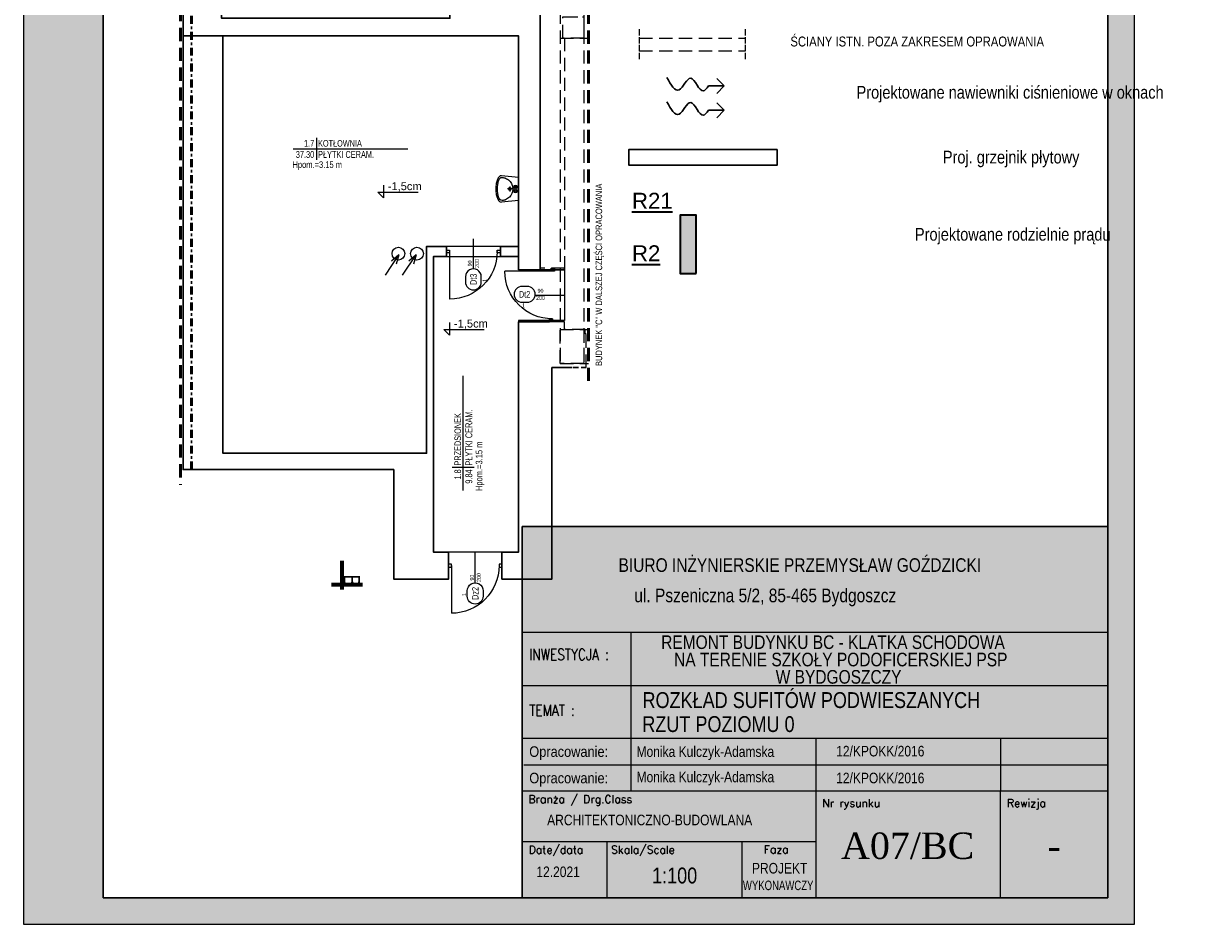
# Model space of a CAD drawing. Header units: millimetres. Extents: x 1458 to 54839, y -3335 to 682.
# Tile 1 of 4: x 1866 to 4105, y -2973 to -1270. Entities that reach past the tile are written whole.
import ezdxf
from ezdxf.enums import TextEntityAlignment as Align

# ---------------------------------------------------------------- set-up
doc = ezdxf.new("R2010")
doc.units = ezdxf.units.MM
for name, pattern in [('ACAD_ISO02W100', [15, 12, -3]), ('DASHDOT', [1, 0.5, -0.25, 0, -0.25]), ('DASHED', [0.75, 0.5, -0.25])]:
    doc.linetypes.add(name, pattern=pattern)
for name, color, linetype, lineweight in [('!MARIUSZ', 220, 'Continuous', 35), ('_e_rozdzielnie', 16, 'Continuous', 35), ('BA_drz', 7, 'Continuous', 18), ('BA_met', 7, 'Continuous', 18), ('BA_sym', 7, 'Continuous', 18), ('BA_txc', 1, 'Continuous', 18), ('BA_txs', 2, 'Continuous', 18), ('Cienka', 7, 'Continuous', 18), ('mm_grzejniki', 30, 'Continuous', 30), ('mm_Wentylacja', 5, 'Continuous', 50), ('mm_wentylacja_bloki', 7, 'Continuous', 18), ('Niewidoczne', 160, 'ACAD_ISO02W100', 18), ('PG_PODCIĄGI', 1, 'DASHED', 18), ('PG_WIDOKOWE_CIENKIE', 1, 'Continuous', 18), ('PG_WYMIARY', 1, 'Continuous', 18), ('PG_WYPOSAŻENIE', 1, 'Continuous', 18), ('PG_ŚCIANY_SŁUPY', 4, 'Continuous', 30), ('Przekrojowa', 60, 'Continuous', 18), ('TABC', 1, 'Continuous', 18), ('TABELKA', 7, 'Continuous', 18)]:
    doc.layers.add(name, color=color, linetype=linetype, lineweight=lineweight)
doc.layers.add('BA_pom', color=6, linetype='Continuous', lineweight=18, plot=False)
doc.layers.add('PG_POMOCNICZNE', color=6, linetype='Continuous', lineweight=18, plot=False)
doc.styles.add('BIKTS', font='bikromsw.shx', dxfattribs={"width": 0.85})
doc.styles.add('ROMANC', font='times.ttf', dxfattribs={"height": 20})
doc.styles.add('ROMANS', font='bikromsw.shx', dxfattribs={"width": 0.8})
doc.styles.add('SIMPLEX', font='SIMPLEX')
doc.styles.get("Standard").update_dxf_attribs({"font": 'arial.ttf'})

# ---------------------------------------------------------------- blocks, each defined once
blk = doc.blocks.new('A$C38c5ed0e')
at = {"true_color": 0xffffff}
h = blk.add_hatch(color=7, dxfattribs=at)
h.dxf.hatch_style = 1
h.paths.add_polyline_path([(1107.2, 702), (0, 702), (0, 0), (1107.2, 0)])
at = {"layer": 'Przekrojowa', "color": 18, "lineweight": 30, "true_color": 0x000000}
for p, q in [((0, 0), (0, 702)), ((0, 702), (1107.2, 702))]:
    blk.add_line(p, q, dxfattribs=at)
blk = doc.blocks.new('TAB-SP')
at = {"color": 18, "true_color": 0x000000}
for p, q in [((-5536, 0), (-5536, 3510)), ((-5536, 3510), (0, 3510)), ((0, 3510), (0, 0)), ((-4506, 2008), (-4506, 2508)), ((-4506, 1014), (-4506, 2025)), ((-5536, 2008), (0, 2008)), ((-2760, 1508), (-2760, 531)), ((-1014, 1508), (-1014, 1008)), ((-5520, 1258), (0, 1258)), ((0, 1008), (-5536, 1008)), ((-4506, 1008), (-4506, 1014)), ((-1014, 0), (-1014, 1008)), ((-5536, 0), (0, 0))]:
    blk.add_line(p, q, dxfattribs=at)
at = {"color": 18, "linetype": 'Continuous', "true_color": 0x000000}
for p, q in [((0, 2508), (-5536, 2508)), ((0, 1508), (-5536, 1508)), ((-2760, 531), (-5536, 531)), ((-4733, 0), (-4733, 531)), ((-3457, 0), (-3457, 531)), ((-2760, 531), (-2760, 0))]:
    blk.add_line(p, q, dxfattribs=at)
at = {"color": 18, "true_color": 0x000000, "style": 'ROMANS', "width": 0.711769}
for p, p2 in [((-5470, 1333), (-4691, 1333)), ((-5470, 1083), (-4691, 1083))]:
    blk.add_text('Opracowanie: ', height=100, dxfattribs=at).set_placement(p, p2, align=Align.FIT)
at = {"color": 18, "true_color": 0x000000, "style": 'BIKTS', "width": 0.85}
for tag, p, height in [('TEMAT1', (-4383, 1811), 150), ('TEMAT2', (-4383, 1591), 150), ('PROJEKTOWAł1', (-4383, 1336), 100), ('UPR.NR1', (-2569, 1341), 100), ('PROJEKTOWAŁ2', (-4383, 1086), 100), ('UPR.NR2', (-2569, 1091), 100), ('BRANżA', (-4783, 686), 100), ('FAZA', (-3199, 242), 100), ('DATA', (-5403, 196), 100), ('SKALA', (-4363, 136), 150), ('UPR.NR4', (-3378, 73), 100)]:
    blk.add_attdef(tag, p, '', height=height, dxfattribs=at)
at = {"color": 18, "true_color": 0x000000, "style": 'ROMANC'}
for tag, p in [('NR', (-2075, 368)), ('REWIZJA', (-508, 368))]:
    blk.add_attdef(tag, text='', height=250, dxfattribs=at).set_placement(p, align=Align.CENTER)
at = {"layer": 'TABC', "color": 18, "linetype": 'Continuous', "true_color": 0x000000, "style": 'SIMPLEX'}
for s, p in [('Branża / Drg.Class', (-5478, 896)), ('Nr rysunku', (-2700, 859)), ('Rewizja', (-954, 859)), ('Date/data', (-5475, 418)), ('Skala/Scale', (-4696, 418)), ('Faza', (-3252, 421))]:
    blk.add_text(s, height=74.6, dxfattribs=at).set_placement(p)
at = {"layer": 'TABELKA', "color": 18, "true_color": 0x000000}
for s, height, style, width, p in [('BIURO INŻYNIERSKIE PRZEMYSŁAW GOŹDZICKI', 128.93, 'BIKTS', 0.85, (-4626, 3082)), ('ul. Pszeniczna 5/2, 85-465 Bydgoszcz', 128.93, 'BIKTS', 0.85, (-4477, 2795)), ('REMONT BUDYNKU BC - KLATKA SCHODOWA ', 128.93, 'BIKTS', 0.85, (-4223, 2353)), ('INWESTYCJA :', 105.6, 'SIMPLEX', 0.8, (-5470, 2248)), ('NA TERENIE SZKOŁY PODOFICERSKIEJ PSP ', 128.93, 'BIKTS', 0.85, (-4101, 2189)), ('TEMAT :', 105.6, 'SIMPLEX', 0.8, (-5470, 1721))]:
    blk.add_text(s, height=height, dxfattribs=dict(at, style=style, width=width)).set_placement(p)
at = {"layer": 'TABELKA', "color": 18, "true_color": 0x000000, "insert": (-3140, 2154), "char_height": 128.93, "width": 1530.26, "attachment_point": 1, "style": 'BIKTS'}
blk.add_mtext('W BYDGOSZCZY', dxfattribs=at)
blk = doc.blocks.new('podciecie')
at = {"layer": 'mm_Wentylacja', "color": 142, "lineweight": 30}
for p, q in [((23288, -37590.5), (23280.9, -37583.4)), ((23288, -37575.5), (23288, -37590.5)), ((23288, -37590.5), (23295.1, -37583.4))]:
    blk.add_line(p, q, dxfattribs=at)
blk.add_spline([(23288, -37575.5), (23283.2, -37570.7), (23295.2, -37558.8), (23284.2, -37547.8), (23295.8, -37536.2)], degree=3, dxfattribs=at)
blk = doc.blocks.new('A$C4C0525F4')
at = {"true_color": 0xffffff}
h = blk.add_hatch(color=7, dxfattribs=at)
h.dxf.hatch_style = 1
h.paths.add_polyline_path([(2100, 0), (0, 0), (0, -2970), (2100, -2970)])
h.paths.add_polyline_path([(150, -50), (2050, -50), (2050, -2920), (150, -2920)], flags=16)
at = {"layer": 'Cienka', "color": 1}
for p, q in [((0, -2970), (0, 0)), ((2100, 0), (2100, -2970)), ((2100, -2970), (0, -2970))]:
    blk.add_line(p, q, dxfattribs=at)
at = {"layer": 'Przekrojowa', "color": 18, "lineweight": 30, "true_color": 0x000000}
for p, q in [((150, -2920), (150, -50)), ((2050, -50), (2050, -2920)), ((2050, -2920), (150, -2920))]:
    blk.add_line(p, q, dxfattribs=at)
blk = doc.blocks.new('dr1h901')
at = {"color": 0}
blk.add_line((-0.5, 0), (-0.5, 1), dxfattribs=at)
blk.add_line((0, 0.362), (0, -0.266))
blk.add_arc((-0.5, 0), 1, 0, 90, dxfattribs=at)
blk = doc.blocks.new('jamb')
blk.add_lwpolyline([(-0.5, -0.5), (-0.5, 0.5), (0.5, 0.5), (0.5, -0.5)], close=True)
blk = doc.blocks.new('bikmet')
blk.add_line((0, 1.65), (0, -1.65))
at = {"style": 'ROMANS', "width": 0.8}
blk.add_attdef('NRPOM', text='', height=1, dxfattribs=at).set_placement((-0.33, 0.33), align=Align.RIGHT)
blk.add_attdef('NWAPOM', (0.25, 0.33), '', height=1, dxfattribs=at)
blk.add_attdef('RAREA', text='', height=1.04, dxfattribs=at).set_placement((-0.33, -0.33), align=Align.TOP_RIGHT)
blk.add_attdef('PODLOGA', text='', height=1.04, dxfattribs=at).set_placement((0.25, -0.33), align=Align.TOP_LEFT)
blk = doc.blocks.new('SPUST1')
at = {"color": 18}
for p, q in [((-4.5, 0), (4.5, 0)), ((0, -4.5), (0, 4.5))]:
    blk.add_line(p, q, dxfattribs=at)
blk.add_circle((0, 0), 2.5, dxfattribs=at)
blk = doc.blocks.new('A$C1DB672C5')
for p, q in [((-22, 0), (-25, -32.6)), ((-22, 0), (22, 0)), ((22, 0), (25, -32.6))]:
    blk.add_line(p, q)
for points in [[(-20.3, -24.6, -0.098491), (-15.6, -17.4, -0.098491), (-8.4, -12.7, -0.098491), (0, -11, -0.098491), (8.4, -12.7, -0.198912), (20.3, -24.6), (20.3, -24.6)], [(20.3, -24.6, -0.075102), (21.9, -31, -0.265911), (19.8, -35.5, -0.060964), (16.6, -37.3, -0.054131), (9.7, -39.2, -0.041072), (0, -40, -0.041072), (-9.7, -39.2, -0.054131), (-16.6, -37.3, -0.060964), (-19.8, -35.5, -0.265911), (-21.9, -31, -0.075102), (-20.3, -24.6)]]:
    blk.add_lwpolyline(points, format="xyb")
for centre, radius in [((-4, -5.8), 3.5), ((-4, -5.8), 1.5), ((4, -5.8), 3.5), ((4, -5.8), 1.5)]:
    blk.add_circle(centre, radius)
for centre, radius, start, end in [((-20.5, -33), 4.47, 180, 226.0001), ((-10.8, -23), 18.4, 226.0001, 248.1986), ((-4.3, -6.7), 36, 248.1986, 260.5924), ((0, 19.4), 62.4, 260.5924, 270), ((0, 19.4), 62.4, 270, 279.4076), ((4.3, -6.7), 36, 279.4076, 291.8014), ((10.8, -23), 18.4, 291.8014, 313.9999), ((20.5, -33), 4.47, 313.9999, 0)]:
    blk.add_arc(centre, radius, start, end)
at = {"xscale": -1, "rotation": 180}
blk.add_blockref('SPUST1', (0, -16.5), dxfattribs=at)
blk = doc.blocks.new('symdrz')
blk.add_lwpolyline([(-10, -30, -1), (-10, 30), (10, 30, -1), (10, -30)], format="xyb", close=True)
at = {"style": 'BIKTS', "width": 0.8}
blk.add_attdef('SYMDRZ', text='', height=25, dxfattribs=at).set_placement((0, 0), align=Align.MIDDLE)
blk.add_attdef('SZERDRZ', text='', height=25, dxfattribs=at).set_placement((77.1, 8.8), align=Align.CENTER)
blk.add_attdef('WYSDRZ', text='', height=25, dxfattribs=at).set_placement((77.1, -9.5), align=Align.TOP_CENTER)
blk = doc.blocks.new('KL_SCH_0')
at = {"layer": '!MARIUSZ', "color": 18, "linetype": 'DASHED', "lineweight": 50, "ltscale": 50, "true_color": 0x000000}
blk.add_line((2933.3, -308.1), (2933.3, -1956.9), dxfattribs=at)
at = {"layer": '!MARIUSZ', "color": 18, "linetype": 'DASHED', "lineweight": 0, "ltscale": 50, "true_color": 0x000000}
for points in [[(2879.8, -308.1), (2879.8, -1912.3)], [(2924.8, -308.1), (2924.8, -1912.3)], [(2859.6, -962.3), (2888.3, -962.3), (2888.3, -1257.3), (2924.8, -1257.3), (2924.8, -1297.3), (2888.3, -1297.3), (2888.3, -1735.3)], [(2884.8, -1257.3), (2924.8, -1257.3), (2924.8, -1297.3), (2884.8, -1297.3), (2884.8, -1257.3)], [(2879.8, -1297.3), (2933.3, -1297.3)], [(2869.1, -1735.3), (2888.3, -1735.3), (2888.3, -1732.6), (2842.3, -1732.6), (2842.3, -1735.3)], [(2929.3, -1920.3), (2929.3, -1856.3), (2927.3, -1856.3), (2927.3, -1848.3), (2888.3, -1848.3), (2888.3, -1833.6), (2865.6, -1833.6)], [(2879.8, -1848.3), (2933.3, -1848.3)], [(2879.8, -1912.3), (2933.3, -1912.3)]]:
    blk.add_lwpolyline(points, dxfattribs=at)
at = {"layer": '!MARIUSZ', "color": 18, "linetype": 'DASHED', "lineweight": 50, "ltscale": 50, "true_color": 0x000000}
blk.add_lwpolyline([(2161.8, -490.6), (2161.8, -2142)], dxfattribs=at)
at = {"layer": '!MARIUSZ', "color": 18, "linetype": 'DASHED', "lineweight": 0, "ltscale": 50, "true_color": 0x000000}
blk.add_lwpolyline([(2879.8, -1848.3), (2924.8, -1848.3), (2924.8, -1912.3), (2879.8, -1912.3)], close=True, dxfattribs=at)
at = {"layer": 'BA_met', "color": 18, "true_color": 0x000000}
for points in [[(2375, -1506.7), (2591.9, -1506.7)], [(2696.6, -2152.6), (2696.6, -1935.7)]]:
    blk.add_lwpolyline(points, dxfattribs=at)
at = {"layer": 'BA_txc', "color": 18, "true_color": 0x000000}
for p, q in [((2545.7, -1599.2), (2535.2, -1588.8)), ((2535.2, -1588.8), (2611.4, -1588.8)), ((2545.7, -1575.4), (2545.7, -1599.2)), ((2670.8, -1835.2), (2670.8, -1858.9)), ((2670.8, -1858.9), (2660.2, -1848.6)), ((2660.2, -1848.6), (2736.5, -1848.6))]:
    blk.add_line(p, q, dxfattribs=at)
at = {"layer": 'PG_PODCIĄGI', "color": 18, "linetype": 'DASHDOT', "lineweight": 50, "ltscale": 30, "true_color": 0x000000}
blk.add_line((2183.1, -2113.1), (2183.1, -507.8), dxfattribs=at)
at = {"layer": 'PG_WIDOKOWE_CIENKIE', "color": 18, "lineweight": 70, "true_color": 0x000000}
for p, q in [((2467.6, -2339.6), (2467.6, -2285.6)), ((2505.9, -2330.8), (2447.6, -2330.8))]:
    blk.add_line(p, q, dxfattribs=at)
at = {"layer": 'PG_WYPOSAŻENIE', "color": 18, "lineweight": 0, "true_color": 0x000000}
for p, q in [((2549.4, -1745.5), (2575.1, -1707.1)), ((2575.1, -1707.1), (2560.9, -1718.8)), ((2575.1, -1707.1), (2569.7, -1724.6)), ((2582.1, -1745.5), (2607.8, -1707.1)), ((2607.8, -1707.1), (2593.6, -1718.8)), ((2607.8, -1707.1), (2602.4, -1724.6))]:
    blk.add_line(p, q, dxfattribs=at)
for centre in [(2574.1, -1704.8), (2609.1, -1704.8)]:
    blk.add_circle(centre, 12.1, dxfattribs=at)
at = {"layer": 'PG_ŚCIANY_SŁUPY', "color": 18, "true_color": 0x000000}
for p, q in [((2842.3, -1735.3), (2863.1, -1735.3)), ((2801.3, -1833.6), (2859.6, -1833.6))]:
    blk.add_line(p, q, dxfattribs=at)
for points in [[(2842.3, -1735.3), (2842.3, -962.3)], [(2842.3, -1170.8), (2671.3, -1170.8), (2671.3, -1259.8), (2239.8, -1259.8), (2239.8, -982.6), (2166.8, -982.6), (2166.8, -1259.8), (2166.8, -1293.3), (2801.3, -1293.3), (2801.3, -1735.3), (2842.3, -1735.3)], [(2242.3, -1293.3), (2242.3, -2082.3), (2627.3, -2082.3), (2627.3, -1691.3), (2664.8, -1691.3), (2664.8, -1710.3), (2640.3, -1710.3), (2640.3, -2269.3), (2668.8, -2269.3), (2668.8, -2320.3), (2565.3, -2320.3), (2565.3, -2113.1), (2166.8, -2113.1), (2166.8, -1293.3)], [(2863.1, -1735.3), (2888.3, -1735.3)], [(2801.3, -1833.6), (2801.3, -2269.3), (2769.8, -2269.3), (2769.8, -2320.3), (2864.4, -2320.3), (2864.4, -1920.3), (2902.3, -1920.3)]]:
    blk.add_lwpolyline(points, dxfattribs=at)
blk.add_lwpolyline([(2766.8, -1710.3), (2801.3, -1710.3), (2801.3, -1691.3), (2766.8, -1691.3)], close=True, dxfattribs=at)
at = {"layer": 'PG_ŚCIANY_SŁUPY', "color": 18, "linetype": 'DASHED', "ltscale": 20, "true_color": 0x000000}
blk.add_lwpolyline([(2929.3, -1920.3), (2902.3, -1920.3)], dxfattribs=at)
at = {"layer": 'BA_drz', "color": 18, "true_color": 0x000000}
for name, p, xscale, yscale, zscale, rotation in [('dr1h901', (2715.8, -1700.8), -90, 90, -90, 180), ('jamb', (2667.8, -1700.8), 5.5, 5.999999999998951, 5.5, 270), ('jamb', (2763.8, -1700.8), 5.5, 5.999999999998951, 5.5, 270), ('dr1h901', (2865.3, -1783.1), -90, 89.99999999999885, -90, 90), ('jamb', (2866.1, -1735.3), 5.5, 5.999999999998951, 5.5, 270), ('jamb', (2862.6, -1830.8), 5.5, 5.999999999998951, 5.5, 270), ('dr1h901', (2719.3, -2294.8), -90, 90, -90, 180), ('jamb', (2671.6, -2294.8), -5.5, 5.999999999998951, 5.5, 180), ('jamb', (2767.1, -2294.8), -5.5, 5.999999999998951, 5.5, 180)]:
    blk.add_blockref(name, p, dxfattribs=dict(at, xscale=xscale, yscale=yscale, zscale=zscale, rotation=rotation))
at = {"layer": 'BA_met', "color": 18, "true_color": 0x000000, "xscale": 12.5, "yscale": 12.5, "zscale": 12.5}
blk.add_blockref('bikmet', (2419, -1506.7), dxfattribs=at).add_auto_attribs({'NRPOM': ' 1.7', 'NWAPOM': 'KOTŁOWNIA', 'RAREA': '37.30', 'PODLOGA': 'PŁYTKI CERAM.'})
at = {"layer": 'BA_met', "color": 18, "true_color": 0x000000, "xscale": 12.5, "yscale": 12.5, "zscale": 12.5, "rotation": 90}
blk.add_blockref('bikmet', (2696.6, -2108.6), dxfattribs=at).add_auto_attribs({'NRPOM': ' 1.8', 'NWAPOM': 'PRZEDSIONEK', 'RAREA': '9.84', 'PODLOGA': 'PŁYTKI CERAM.'})
at = {"layer": 'BA_sym', "color": 18, "true_color": 0x000000}
ref = blk.add_blockref('symdrz', (2715.8, -1753.4), dxfattribs=dict(at, xscale=-0.5000000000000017, yscale=0.5000000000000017, zscale=0.5000000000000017, rotation=89.99999527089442))
ref.add_attrib('Symdrz', 'Dt3', dxfattribs={"height": 12.5, "rotation": 90, "style": 'BIKTS', "width": 0.8}).set_placement((2715.8, -1753.4), align=Align.MIDDLE_CENTER)
ref.add_attrib('Szerdrz', '90', dxfattribs={"layer": 'BA_txc', "height": 7.5, "rotation": 90, "style": 'BIKTS', "width": 0.8}).set_placement((2709.1, -1723.4), align=Align.MIDDLE_CENTER)
ref.add_attrib('Wysdrz', '200', dxfattribs={"layer": 'BA_txc', "height": 7.5, "rotation": 90, "style": 'BIKTS', "width": 0.8}).set_placement((2722.6, -1723.4), align=Align.MIDDLE_CENTER)
ref.add_attrib('Sztuk', '1', (2740.6, -1758.3), dxfattribs={"layer": 'BA_pom', "height": 7.5, "rotation": 90, "style": 'BIKTS', "width": 0.8})
ref = blk.add_blockref('symdrz', (2812.7, -1781.8), dxfattribs=dict(at, xscale=-0.5000000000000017, yscale=0.5000000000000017, zscale=0.5000000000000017, rotation=359.9999952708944))
ref.add_attrib('Symdrz', 'Dt2', dxfattribs={"height": 12.5, "rotation": 360, "style": 'BIKTS', "width": 0.8}).set_placement((2812.7, -1781.8), align=Align.MIDDLE_CENTER)
ref.add_attrib('Szerdrz', '90', dxfattribs={"layer": 'BA_txc', "height": 7.5, "rotation": 360, "style": 'BIKTS', "width": 0.8}).set_placement((2842.7, -1775.1), align=Align.MIDDLE_CENTER)
ref.add_attrib('Wysdrz', '200', dxfattribs={"layer": 'BA_txc', "height": 7.5, "rotation": 360, "style": 'BIKTS', "width": 0.8}).set_placement((2842.7, -1788.6), align=Align.MIDDLE_CENTER)
ref.add_attrib('Sztuk', '1', (2807.9, -1806.6), dxfattribs={"layer": 'BA_pom', "height": 7.5, "rotation": 360, "style": 'BIKTS', "width": 0.8})
ref = blk.add_blockref('symdrz', (2719.3, -2347.4), dxfattribs=dict(at, xscale=0.5000000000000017, yscale=0.5000000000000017, zscale=0.5000000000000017, rotation=270.0000047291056))
ref.add_attrib('Symdrz', 'Dz2', dxfattribs={"height": 12.5, "rotation": 90, "style": 'BIKTS', "width": 0.8}).set_placement((2719.3, -2347.4), align=Align.MIDDLE_CENTER)
ref.add_attrib('Szerdrz', '90', dxfattribs={"layer": 'BA_txc', "height": 7.5, "rotation": 90, "style": 'BIKTS', "width": 0.8}).set_placement((2713.2, -2317.4), align=Align.MIDDLE_CENTER)
ref.add_attrib('Wysdrz', '200', dxfattribs={"layer": 'BA_txc', "height": 7.5, "rotation": 90, "style": 'BIKTS', "width": 0.8}).set_placement((2726.1, -2317.4), align=Align.MIDDLE_CENTER)
ref.add_attrib('Sztuk', '1', (2702.1, -2352.3), dxfattribs={"layer": 'BA_pom', "height": 7.5, "rotation": 90, "style": 'BIKTS', "width": 0.8})
at = {"layer": 'PG_WYPOSAŻENIE', "color": 18, "true_color": 0x000000, "rotation": 270}
blk.add_blockref('A$C1DB672C5', (2801.3, -1582.6), dxfattribs=at)
at = {"layer": 'BA_txc', "color": 18, "true_color": 0x000000, "char_height": 15, "attachment_point": 1}
for insert in [(2554, -1569.8), (2679.1, -1829.6)]:
    blk.add_mtext_dynamic_manual_height_columns('-1,5cm', width=650.68, gutter_width=50, heights=[0], dxfattribs=dict(at, insert=insert))
at = {"layer": 'BA_txs', "color": 18, "true_color": 0x000000, "style": 'BIKTS', "width": 0.85}
blk.add_text('Hpom.=3.15 m', height=12.5, dxfattribs=at).set_placement((2373.8, -1542.8))
for s, height, rotation, p in [('BUDYNEK "C" W DALSZEJ CZĘŚCI OPRACOWANIA', 12.5, 90, (2959.3, -1917.3)), ('Hpom.=3.15 m', 12.5, 90, (2732.8, -2153.8)), ('B', 31.3, 270, (2470.3, -2311.5))]:
    blk.add_text(s, height=height, rotation=rotation, dxfattribs=at).set_placement(p)

msp = doc.modelspace()

# ---------------------------------------------------------------- hatches: boundary and pattern name
at = {"layer": '_e_rozdzielnie', "linetype": 'ByBlock', "true_color": 0x000000, "transparency": 33554559}
h = msp.add_hatch(color=18, dxfattribs=at)
h.dxf.hatch_style = 1
h.paths.add_polyline_path([(3137, -1742.2), (3137, -1632.2), (3107, -1632.2), (3107, -1742.2)])

# ---------------------------------------------------------------- linework, layer by layer
at = {"layer": '!MARIUSZ', "color": 18, "linetype": 'DASHED', "lineweight": 0, "ltscale": 50, "true_color": 0x000000}
for p, q in [((3029.5, -1297.3), (3229.5, -1297.3)), ((3029.5, -1321.3), (3229.5, -1321.3))]:
    msp.add_line(p, q, dxfattribs=at)
at = {"layer": '_e_rozdzielnie', "color": 18, "linetype": 'ByBlock', "true_color": 0x000000}
msp.add_lwpolyline([(3137, -1742.2), (3137, -1632.2), (3107, -1632.2), (3107, -1742.2)], close=True, dxfattribs=at)
at = {"layer": 'mm_grzejniki', "color": 18, "true_color": 0x000000}
msp.add_lwpolyline([(3289.9, -1507.8), (3289.9, -1537.8), (3009.9, -1537.8), (3009.9, -1507.8)], close=True, dxfattribs=at)
at = {"layer": 'Niewidoczne', "color": 18, "true_color": 0x000000}
for p, q in [((3029.5, -1280.3), (3029.5, -1338.3)), ((3229.5, -1280.3), (3229.5, -1338.3))]:
    msp.add_line(p, q, dxfattribs=at)
at = {"layer": 'PG_POMOCNICZNE'}
for points in [[(2242.3, -1293.3), (2801.3, -1293.3), (2801.3, -1691.3), (2627.3, -1691.3), (2627.3, -2082.3), (2242.3, -2082.3), (2242.3, -1293.3)], [(2640.3, -1710.3), (2801.3, -1710.3), (2801.3, -1735.3), (2888.3, -1735.3), (2888.3, -1831.3), (2801.3, -1831.3), (2801.3, -2269.3), (2640.3, -2269.3), (2640.3, -1710.3)]]:
    msp.add_lwpolyline(points, dxfattribs=at)

# ---------------------------------------------------------------- block references
at = {"color": 18, "true_color": 0x000000}
ref = msp.add_blockref('TAB-SP', (3915.5, -2923), dxfattribs=dict(at, xscale=0.1999999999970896, yscale=0.1999999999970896, zscale=0.1999999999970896))
ref.add_attrib('TEMAT1', 'ROZKŁAD SUFITÓW PODWIESZANYCH', (3035.6, -2564), dxfattribs={"color": 250, "height": 30, "style": 'BIKTS', "width": 0.85})
ref.add_attrib('TEMAT2', 'RZUT POZIOMU 0', (3035.2, -2609.4), dxfattribs={"color": 250, "height": 30, "style": 'BIKTS', "width": 0.85})
ref.add_attrib('PROJEKTOWAł1', 'Monika Kulczyk-Adamska', (3024.3, -2704.3), dxfattribs={"color": 250, "height": 20, "style": 'BIKTS', "width": 0.85})
ref.add_attrib('UPR.NR1', '12/KPOKK/2016', (3401.8, -2706.3), dxfattribs={"color": 250, "height": 20, "style": 'BIKTS', "width": 0.85})
ref.add_attrib('PROJEKTOWAł2', 'Monika Kulczyk-Adamska', (3024.3, -2656.4), dxfattribs={"color": 250, "height": 20, "style": 'BIKTS', "width": 0.85})
ref.add_attrib('UPR.NR2', '12/KPOKK/2016', (3401.8, -2655.5), dxfattribs={"color": 250, "height": 20, "style": 'BIKTS', "width": 0.85})
ref.add_attrib('UPR.NR4', 'WYKONAWCZY', (3225.4, -2908.3), dxfattribs={"color": 250, "height": 18, "style": 'BIKTS', "width": 0.75})
ref.add_attrib('BRANżA', 'ARCHITEKTONICZNO-BUDOWLANA', (2855.3, -2785.7), dxfattribs={"color": 250, "height": 20, "style": 'BIKTS', "width": 0.85})
ref.add_attrib('DATA', '12.2021', (2834.9, -2883.7), dxfattribs={"color": 250, "height": 20, "style": 'BIKTS', "width": 0.85})
ref.add_attrib('SKALA', '1:100', (3053.7, -2895.7), dxfattribs={"color": 250, "height": 30, "style": 'BIKTS', "width": 0.85})
ref.add_attrib('FAZA', 'PROJEKT ', (3242.5, -2876.9), dxfattribs={"color": 250, "height": 20, "style": 'BIKTS', "width": 0.85})
ref.add_attrib('NR', 'A07/BC', dxfattribs={"color": 250, "height": 50, "style": 'ROMANC'}).set_placement((3536.9, -2849.4), align=Align.CENTER)
ref.add_attrib('REWIZJA', '-', dxfattribs={"color": 250, "height": 50, "style": 'ROMANC'}).set_placement((3813.8, -2849.4), align=Align.CENTER)
at = {"layer": 'mm_Wentylacja', "color": 18, "lineweight": 30, "true_color": 0x000000, "xscale": 2, "yscale": 2, "zscale": 2, "rotation": 90}
for p in [(-71990.8, -47963.7), (-71990.8, -48009.7)]:
    msp.add_blockref('podciecie', p, dxfattribs=at)
at = {"layer": 'PG_WIDOKOWE_CIENKIE', "color": 6, "lineweight": 30}
msp.add_blockref('A$C38c5ed0e', (2808.3, -2923), dxfattribs=at)
at = {"layer": 'PG_WYMIARY'}
for name, p in [('A$C4C0525F4', (1865.5, -3)), ('KL_SCH_0', (0, 0))]:
    msp.add_blockref(name, p, dxfattribs=at)

# ---------------------------------------------------------------- texts
at = {"layer": '_e_rozdzielnie', "color": 18, "linetype": 'ByBlock', "true_color": 0x000000}
for s, p in [('%%UR21', (3015.7, -1619.8)), ('%%UR2', (3015.7, -1719.1))]:
    msp.add_text(s, height=30, dxfattribs=at).set_placement(p)
at = {"layer": 'BA_txs', "color": 18, "true_color": 0x000000, "insert": (3315.2, -1294.4), "char_height": 18.75, "width": 1587.505, "attachment_point": 1, "style": 'BIKTS'}
msp.add_mtext('ŚCIANY ISTN. POZA ZAKRESEM OPRAOWANIA', dxfattribs=at)
at = {"layer": 'mm_wentylacja_bloki', "color": 18, "true_color": 0x000000, "char_height": 24, "width": 827.673, "attachment_point": 2}
for s, insert in [('{\\fArial Narrow|b0|i0|c238|p34;Projektowane nawiewniki ciśnieniowe w oknach}', (3730.6, -1387.8)), ('{\\fArial Narrow|b0|i0|c238|p34;Proj. grzejnik płytowy }', (3732.6, -1510.3)), ('{\\fArial Narrow|b0|i0|c238|p34;Projektowane rodzielnie prądu}', (3735.6, -1656.3))]:
    msp.add_mtext(s, dxfattribs=dict(at, insert=insert))

doc.saveas('drawing.dxf')
